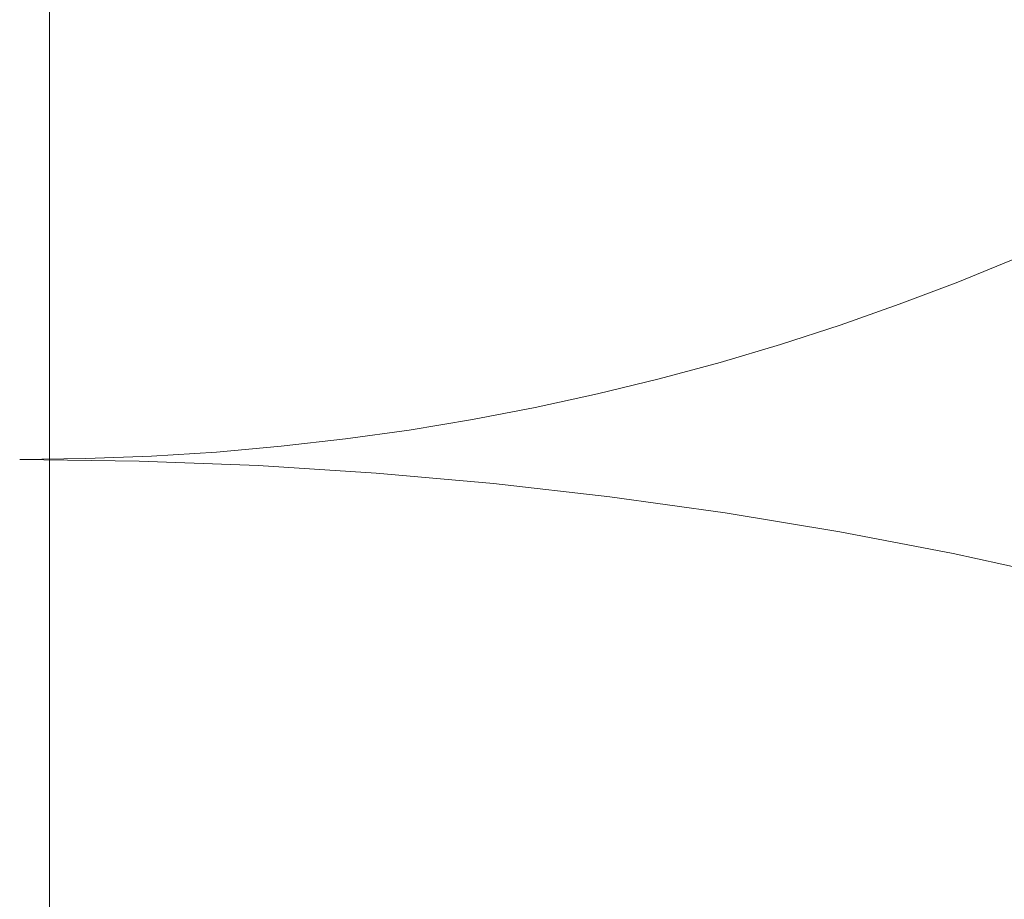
# Model space of a CAD drawing. Header units: centimetres. Extents: x -1737 to 22393, y -8842 to 3838.
# Tile 19 of 167: x -566 to -546, y 1219 to 1237. Entities that reach past the tile are written whole.
import ezdxf

# ---------------------------------------------------------------- set-up
doc = ezdxf.new("R2010")
doc.units = ezdxf.units.CM
doc.linetypes.add('Dash', pattern=[60, 30, -30])
for name, color, linetype, lineweight in [('A-DOOR', 31, 'Continuous', 13), ('A-DOOR-HDLN', 31, 'Continuous', 13), ('A-GLAZ-CWMG', 51, 'Continuous', 13)]:
    doc.layers.add(name, color=color, linetype=linetype, lineweight=lineweight)

# ---------------------------------------------------------------- blocks, each defined once
blk = doc.blocks.new('Schueco_FWS_ADS-75-SimplySmart_out_Family-02 - FWS SI insert unit-2606717-3_piętro I __3_90 m_ - stan projektowany')
at = {"layer": 'A-DOOR-HDLN', "linetype": 'Dash', "lineweight": 9}
for centre, radius, start, end in [((-72.45000000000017, -1.899971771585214), 93.34999999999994, 270.0000000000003, 2.544443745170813e-13), ((72.44999999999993, -1.899971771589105), 51.55000000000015, 180.0000000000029, 270.0000000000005)]:
    blk.add_arc(centre, radius, start, end, dxfattribs=at)
blk = doc.blocks.new('Rectangular Mullion - Schueco_FWS-50-SI_Tran_CovCap-20mm_Tran-55mm-2606714-3_piętro I __3_90 m_ - stan projektowany')
at = {"layer": 'A-GLAZ-CWMG', "lineweight": 9}
blk.add_line((-565.133248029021, 1283.325554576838), (-565.1332480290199, 1217.392693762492), dxfattribs=at)

msp = doc.modelspace()

# ---------------------------------------------------------------- block references
at = {"layer": 'A-DOOR', "rotation": 90.00000000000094}
msp.add_blockref('Schueco_FWS_ADS-75-SimplySmart_out_Family-02 - FWS SI insert unit-2606717-3_piętro I __3_90 m_ - stan projektowany', (-567.6332480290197, 1207.075554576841), dxfattribs=at)
at = {"layer": 'A-GLAZ-CWMG', "lineweight": 9}
msp.add_blockref('Rectangular Mullion - Schueco_FWS-50-SI_Tran_CovCap-20mm_Tran-55mm-2606714-3_piętro I __3_90 m_ - stan projektowany', (0, 0), dxfattribs=at)

doc.saveas('drawing.dxf')
